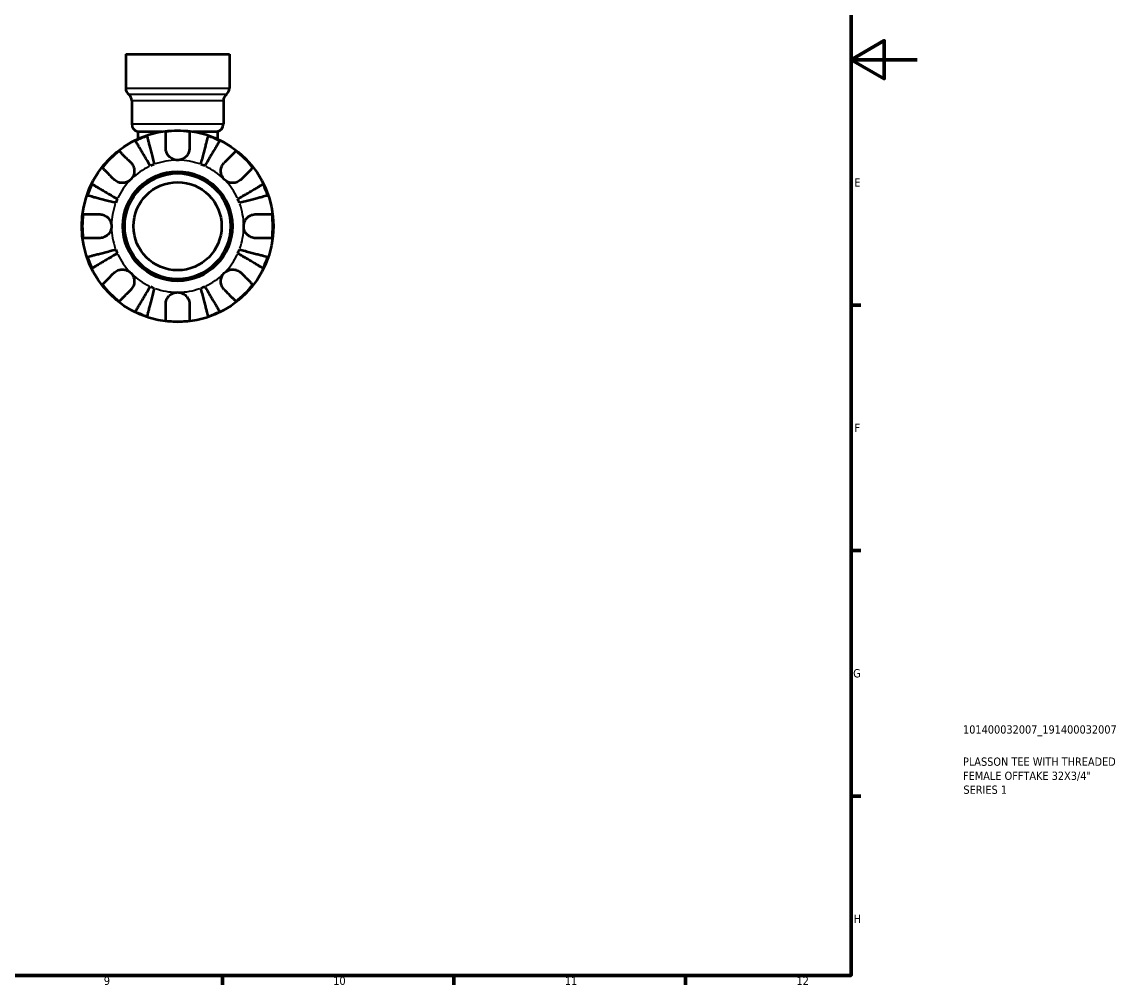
# Model space of a CAD drawing. Header units: millimetres. Extents: x 0 to 904, y 0 to 695.
# Tile 7 of 9: x 570 to 904, y 17 to 308. Entities that reach past the tile are written whole.
import ezdxf

# ---------------------------------------------------------------- set-up
doc = ezdxf.new("R2010")
doc.units = ezdxf.units.MM
for name, color, linetype, lineweight in [('Border (ISO)', 7, 'Continuous', 70), ('Title (ISO)', 7, 'Continuous', 50), ('Visible (ISO)', 7, 'Continuous', 50), ('Visible Narrow (ISO)', 7, 'Continuous', 35)]:
    doc.layers.add(name, color=color, linetype=linetype, lineweight=lineweight)
doc.styles.add('Note Text (ISO)', font='tahoma.ttf')

# ---------------------------------------------------------------- blocks, each defined once
blk = doc.blocks.new('Borders Default Border')
at = {"layer": 'Border (ISO)'}
for p, q in [((821, 222.75), (823.9, 222.75)), ((821, 148.5), (823.9, 148.5)), ((821, 74.25), (823.9, 74.25)), ((630.75, 20), (630.75, 17.1)), ((700.83, 20), (700.83, 17.1)), ((770.92, 20), (770.92, 17.1))]:
    blk.add_line(p, q, dxfattribs=at)
at = {"layer": 'Border (ISO)', "flags": 128}
for points in [[(20, 20), (20, 574), (821, 574), (821, 20), (20, 20)], [(841, 297), (821, 297), (831, 302.77), (831, 291.23), (821, 297)]]:
    blk.add_lwpolyline(points, dxfattribs=at)
at = {"layer": 'Border (ISO)', "color": 232, "true_color": 0xca0064, "char_height": 2.5, "attachment_point": 7, "style": 'Note Text (ISO)'}
for s, insert in [('E', (821.94, 258.63)), ('F', (822, 184.38)), ('G', (821.61, 110.08)), ('H', (821.74, 35.88)), ('9', (594.88, 17.05)), ('10', (664.29, 17.05)), ('11', (734.37, 17.1)), ('12', (804.46, 17.1))]:
    blk.add_mtext(s, dxfattribs=dict(at, insert=insert))
blk = doc.blocks.new('Title Blocks ISO')
at = {"layer": 'Title (ISO)', "color": 232, "true_color": 0xca0064, "style": 'Note Text (ISO)'}
for tag, p in [('PART_NUMBER_001', (33.84, 73.13)), ('DESCRIPTION_001', (33.84, 63.4)), ('DESCRIPTION_002', (33.84, 59.12)), ('DESCRIPTION_003', (33.96, 54.91))]:
    blk.add_attdef(tag, p, '', height=2.5, dxfattribs=at)

msp = doc.modelspace()

# ---------------------------------------------------------------- linework, layer by layer
at = {"layer": 'Visible (ISO)'}
for p, q in [((601.525, 298.627), (632.877, 298.627)), ((601.525, 298.627), (601.525, 288.368)), ((632.877, 298.627), (632.877, 288.368)), ((603.333, 284.602), (603.333, 277.583)), ((631.068, 284.602), (631.068, 277.583)), ((605.142, 275.247), (612.521, 275.247)), ((605.142, 275.247), (605.142, 273.002)), ((621.88, 275.247), (629.259, 275.247)), ((629.259, 275.247), (629.259, 273.002))]:
    msp.add_line(p, q, dxfattribs=at)
for radius in [29, 16.58, 16, 13.333]:
    msp.add_circle((617.201, 246.627), radius, dxfattribs=at)
for centre, radius, start, end in [((603.936, 288.368), 2.412, 180, 231.31781), ((630.465, 288.368), 2.412, 308.68219, 0), ((600.922, 284.602), 2.412, 0, 51.31781), ((633.48, 284.602), 2.412, 128.68219, 180), ((605.745, 277.583), 2.412, 180, 255.52249), ((628.656, 277.583), 2.412, 284.47751, 0), ((617.201, 246.627), 28.818, 108.77511, 116.22489), ((617.201, 246.627), 28.818, 82.82379, 97.17621), ((617.201, 246.627), 28.818, 63.77511, 71.22489), ((617.201, 246.627), 28.818, 127.82379, 142.17621), ((617.201, 246.627), 28.818, 37.82379, 52.17621), ((617.201, 246.627), 20, 110.66622, 114.33378), ((617.201, 246.627), 20, 65.66622, 69.33378), ((617.201, 246.627), 28.818, 153.77511, 161.22489), ((617.201, 246.627), 28.818, 18.77511, 26.22489), ((617.201, 246.627), 20, 155.66622, 159.33378), ((617.201, 246.627), 20, 20.66622, 24.33378), ((617.201, 246.627), 28.818, 172.82379, 187.17621), ((617.201, 246.627), 28.818, 352.82379, 7.17621), ((617.201, 246.627), 28.818, 198.77511, 206.22489), ((617.201, 246.627), 20, 200.66622, 204.33378), ((617.201, 246.627), 20, 335.66622, 339.33378), ((617.201, 246.627), 28.818, 333.77511, 341.22489), ((617.201, 246.627), 28.818, 217.82379, 232.17621), ((617.201, 246.627), 20, 245.66622, 249.33378), ((617.201, 246.627), 20, 290.66622, 294.33378), ((617.201, 246.627), 28.818, 307.82379, 322.17621), ((617.201, 246.627), 28.818, 243.77511, 251.22489), ((617.201, 246.627), 28.818, 288.77511, 296.22489), ((617.201, 246.627), 28.818, 262.82379, 277.17621)]:
    msp.add_arc(centre, radius, start, end, dxfattribs=at)
for points, knots in [([(607.925, 273.912), (607.955, 273.798), (608, 273.626), (608.105, 273.219), (608.176, 272.945), (608.344, 272.293), (608.442, 271.914), (608.639, 271.152), (608.757, 270.698), (609.01, 269.72), (609.145, 269.196), (609.403, 268.197), (609.55, 267.631), (609.849, 266.473), (610.002, 265.882), (610.142, 265.341)], [0.1707461, 0.1707461, 0.1707461, 0.1707461, 0.33284, 0.33284, 0.4994944, 0.4994944, 0.6661487, 0.6661487, 0.8332087, 0.8332087, 1.0002688, 1.0002688, 1.1679728, 1.1679728, 1.3356767, 1.3356767, 1.3356767, 1.3356767]), ([(613.601, 270.227), (613.601, 270.615), (613.601, 271.008), (613.601, 271.89), (613.601, 272.362), (613.601, 273.153), (613.601, 273.544), (613.601, 274.22), (613.601, 274.504), (613.601, 274.924), (613.601, 275.102), (613.601, 275.22)], [4.42788405, 4.42788405, 4.42788405, 4.42788405, 4.5512464, 4.5512464, 4.71913293, 4.71913293, 4.88586959, 4.88586959, 5.05260626, 5.05260626, 5.21400469, 5.21400469, 5.21400469, 5.21400469]), ([(620.801, 275.22), (620.801, 275.102), (620.801, 274.924), (620.801, 274.504), (620.801, 274.22), (620.801, 273.544), (620.801, 273.153), (620.801, 272.362), (620.801, 271.89), (620.801, 271.008), (620.801, 270.615), (620.801, 270.227)], [0.17075309, 0.17075309, 0.17075309, 0.17075309, 0.33215152, 0.33215152, 0.49888818, 0.49888818, 0.66562485, 0.66562485, 0.83351137, 0.83351137, 0.95687373, 0.95687373, 0.95687373, 0.95687373]), ([(624.259, 265.341), (624.399, 265.882), (624.552, 266.473), (624.851, 267.631), (624.998, 268.197), (625.256, 269.196), (625.392, 269.72), (625.645, 270.698), (625.762, 271.152), (625.959, 271.914), (626.057, 272.293), (626.226, 272.945), (626.297, 273.219), (626.402, 273.626), (626.446, 273.798), (626.476, 273.912)], [4.0142509, 4.0142509, 4.0142509, 4.0142509, 4.1819549, 4.1819549, 4.3496588, 4.3496588, 4.5167189, 4.5167189, 4.6837789, 4.6837789, 4.8504333, 4.8504333, 5.0170876, 5.0170876, 5.1791816, 5.1791816, 5.1791816, 5.1791816]), ([(608.96, 264.851), (608.676, 265.332), (608.366, 265.858), (607.759, 266.889), (607.462, 267.393), (606.939, 268.282), (606.664, 268.748), (606.151, 269.619), (605.913, 270.023), (605.513, 270.701), (605.315, 271.038), (604.973, 271.619), (604.829, 271.863), (604.616, 272.224), (604.526, 272.377), (604.466, 272.479)], [4.0142509, 4.0142509, 4.0142509, 4.0142509, 4.1819549, 4.1819549, 4.3496588, 4.3496588, 4.5167189, 4.5167189, 4.6837789, 4.6837789, 4.8504333, 4.8504333, 5.0170876, 5.0170876, 5.1791816, 5.1791816, 5.1791816, 5.1791816]), ([(629.935, 272.479), (629.875, 272.377), (629.785, 272.224), (629.572, 271.863), (629.428, 271.619), (629.086, 271.038), (628.888, 270.701), (628.488, 270.023), (628.25, 269.619), (627.737, 268.748), (627.463, 268.282), (626.939, 267.393), (626.642, 266.889), (626.035, 265.858), (625.725, 265.332), (625.442, 264.851)], [0.1707461, 0.1707461, 0.1707461, 0.1707461, 0.33284, 0.33284, 0.4994944, 0.4994944, 0.6661487, 0.6661487, 0.8332087, 0.8332087, 1.0002688, 1.0002688, 1.1679728, 1.1679728, 1.3356767, 1.3356767, 1.3356767, 1.3356767]), ([(599.528, 269.391), (599.612, 269.307), (599.738, 269.182), (600.035, 268.885), (600.235, 268.684), (600.713, 268.206), (600.99, 267.929), (601.549, 267.37), (601.883, 267.036), (602.507, 266.413), (602.784, 266.135), (603.059, 265.861)], [0.17075309, 0.17075309, 0.17075309, 0.17075309, 0.33215152, 0.33215152, 0.49888818, 0.49888818, 0.66562485, 0.66562485, 0.83351137, 0.83351137, 0.95687373, 0.95687373, 0.95687373, 0.95687373]), ([(617.201, 266.627), (616.908, 266.627), (616.616, 266.663), (616.02, 266.811), (615.719, 266.931), (615.036, 267.314), (614.682, 267.615), (614.198, 268.217), (614.036, 268.483), (613.832, 268.943), (613.768, 269.126), (613.675, 269.48), (613.643, 269.651), (613.608, 269.957), (613.601, 270.093), (613.601, 270.227)], [0, 0, 0, 0, 0.08783311, 0.08783311, 0.18435408, 0.18435408, 0.32279749, 0.32279749, 0.41754463, 0.41754463, 0.47774931, 0.47774931, 0.53276241, 0.53276241, 0.57681269, 0.57681269, 0.57681269, 0.57681269]), ([(620.801, 270.227), (620.801, 270.224), (620.801, 270.22), (620.8, 270.027), (620.785, 269.836), (620.725, 269.475), (620.685, 269.306), (620.567, 268.934), (620.484, 268.734), (620.203, 268.204), (619.971, 267.895), (619.371, 267.321), (618.996, 267.076), (618.148, 266.722), (617.677, 266.627), (617.201, 266.627)], [-0.58332629, -0.58332629, -0.58332629, -0.58332629, -0.58206847, -0.58206847, -0.51861604, -0.51861604, -0.4628074, -0.4628074, -0.39473272, -0.39473272, -0.27692423, -0.27692423, -0.14288351, -0.14288351, 0, 0, 0, 0]), ([(631.343, 265.861), (631.617, 266.135), (631.895, 266.413), (632.518, 267.036), (632.852, 267.37), (633.411, 267.929), (633.688, 268.206), (634.166, 268.684), (634.367, 268.885), (634.664, 269.182), (634.789, 269.307), (634.873, 269.391)], [4.42788405, 4.42788405, 4.42788405, 4.42788405, 4.5512464, 4.5512464, 4.71913293, 4.71913293, 4.88586959, 4.88586959, 5.05260626, 5.05260626, 5.21400469, 5.21400469, 5.21400469, 5.21400469]), ([(597.967, 260.77), (597.693, 261.044), (597.416, 261.321), (596.792, 261.945), (596.458, 262.279), (595.899, 262.838), (595.622, 263.115), (595.144, 263.593), (594.943, 263.794), (594.646, 264.091), (594.521, 264.216), (594.437, 264.3)], [4.42788405, 4.42788405, 4.42788405, 4.42788405, 4.5512464, 4.5512464, 4.71913293, 4.71913293, 4.88586959, 4.88586959, 5.05260626, 5.05260626, 5.21400469, 5.21400469, 5.21400469, 5.21400469]), ([(603.059, 265.861), (603.147, 265.772), (603.232, 265.678), (603.457, 265.4), (603.586, 265.206), (603.811, 264.779), (603.905, 264.547), (604.071, 263.967), (604.118, 263.615), (604.105, 262.808), (604.014, 262.363), (603.661, 261.506), (603.395, 261.106), (603.059, 260.77)], [-0.58004807, -0.58004807, -0.58004807, -0.58004807, -0.5384523, -0.5384523, -0.46383793, -0.46383793, -0.3862639, -0.3862639, -0.27840269, -0.27840269, -0.14277912, -0.14277912, 0, 0, 0, 0]), ([(631.343, 260.77), (631.16, 260.953), (630.997, 261.155), (630.708, 261.607), (630.586, 261.856), (630.364, 262.485), (630.295, 262.87), (630.283, 263.624), (630.333, 263.985), (630.505, 264.57), (630.599, 264.799), (630.827, 265.224), (630.957, 265.418), (631.179, 265.689), (631.259, 265.777), (631.343, 265.861)], [0, 0, 0, 0, 0.07774953, 0.07774953, 0.16081914, 0.16081914, 0.27783798, 0.27783798, 0.3882896, 0.3882896, 0.46542959, 0.46542959, 0.54035429, 0.54035429, 0.57953204, 0.57953204, 0.57953204, 0.57953204]), ([(639.964, 264.3), (639.881, 264.216), (639.755, 264.091), (639.458, 263.794), (639.257, 263.593), (638.779, 263.115), (638.502, 262.838), (637.943, 262.279), (637.609, 261.945), (636.986, 261.321), (636.708, 261.044), (636.434, 260.77)], [0.17075309, 0.17075309, 0.17075309, 0.17075309, 0.33215152, 0.33215152, 0.49888818, 0.49888818, 0.66562485, 0.66562485, 0.83351137, 0.83351137, 0.95687373, 0.95687373, 0.95687373, 0.95687373]), ([(603.059, 260.77), (602.875, 260.586), (602.673, 260.423), (602.221, 260.134), (601.972, 260.012), (601.344, 259.791), (600.958, 259.722), (600.205, 259.71), (599.844, 259.76), (599.258, 259.932), (599.029, 260.026), (598.604, 260.254), (598.41, 260.384), (598.139, 260.606), (598.051, 260.686), (597.967, 260.77)], [0, 0, 0, 0, 0.07774953, 0.07774953, 0.16081914, 0.16081914, 0.27783798, 0.27783798, 0.3882896, 0.3882896, 0.46542959, 0.46542959, 0.54035429, 0.54035429, 0.57953204, 0.57953204, 0.57953204, 0.57953204]), ([(636.434, 260.77), (636.345, 260.681), (636.251, 260.596), (635.973, 260.371), (635.779, 260.242), (635.352, 260.017), (635.121, 259.923), (634.54, 259.757), (634.188, 259.71), (633.381, 259.723), (632.936, 259.814), (632.079, 260.167), (631.679, 260.433), (631.343, 260.77)], [-0.58004807, -0.58004807, -0.58004807, -0.58004807, -0.5384523, -0.5384523, -0.46383793, -0.46383793, -0.3862639, -0.3862639, -0.27840269, -0.27840269, -0.14277912, -0.14277912, 0, 0, 0, 0]), ([(591.349, 259.362), (591.451, 259.302), (591.604, 259.212), (591.966, 258.999), (592.21, 258.855), (592.79, 258.513), (593.127, 258.315), (593.805, 257.915), (594.21, 257.677), (595.08, 257.164), (595.546, 256.89), (596.435, 256.366), (596.939, 256.069), (597.97, 255.462), (598.496, 255.152), (598.977, 254.868)], [0.1707461, 0.1707461, 0.1707461, 0.1707461, 0.33284, 0.33284, 0.4994944, 0.4994944, 0.6661487, 0.6661487, 0.8332087, 0.8332087, 1.0002688, 1.0002688, 1.1679728, 1.1679728, 1.3356767, 1.3356767, 1.3356767, 1.3356767]), ([(635.424, 254.868), (635.906, 255.152), (636.432, 255.462), (637.462, 256.069), (637.966, 256.366), (638.855, 256.89), (639.321, 257.164), (640.192, 257.677), (640.596, 257.915), (641.275, 258.315), (641.611, 258.513), (642.192, 258.855), (642.436, 258.999), (642.798, 259.212), (642.951, 259.302), (643.053, 259.362)], [4.0142509, 4.0142509, 4.0142509, 4.0142509, 4.1819549, 4.1819549, 4.3496588, 4.3496588, 4.5167189, 4.5167189, 4.6837789, 4.6837789, 4.8504333, 4.8504333, 5.0170876, 5.0170876, 5.1791816, 5.1791816, 5.1791816, 5.1791816]), ([(598.488, 253.686), (597.946, 253.826), (597.355, 253.979), (596.198, 254.278), (595.631, 254.425), (594.632, 254.683), (594.109, 254.818), (593.13, 255.071), (592.676, 255.189), (591.914, 255.386), (591.536, 255.484), (590.883, 255.653), (590.609, 255.724), (590.202, 255.829), (590.03, 255.873), (589.916, 255.903)], [4.0142509, 4.0142509, 4.0142509, 4.0142509, 4.1819549, 4.1819549, 4.3496588, 4.3496588, 4.5167189, 4.5167189, 4.6837789, 4.6837789, 4.8504333, 4.8504333, 5.0170876, 5.0170876, 5.1791816, 5.1791816, 5.1791816, 5.1791816]), ([(644.485, 255.903), (644.371, 255.873), (644.199, 255.829), (643.792, 255.724), (643.518, 255.653), (642.866, 255.484), (642.488, 255.386), (641.725, 255.189), (641.271, 255.071), (640.293, 254.818), (639.769, 254.683), (638.77, 254.425), (638.204, 254.278), (637.046, 253.979), (636.455, 253.826), (635.914, 253.686)], [0.1707461, 0.1707461, 0.1707461, 0.1707461, 0.33284, 0.33284, 0.4994944, 0.4994944, 0.6661487, 0.6661487, 0.8332087, 0.8332087, 1.0002688, 1.0002688, 1.1679728, 1.1679728, 1.3356767, 1.3356767, 1.3356767, 1.3356767]), ([(588.608, 250.227), (588.726, 250.227), (588.904, 250.227), (589.324, 250.227), (589.608, 250.227), (590.284, 250.227), (590.675, 250.227), (591.466, 250.227), (591.938, 250.227), (592.82, 250.227), (593.213, 250.227), (593.601, 250.227)], [0.17075309, 0.17075309, 0.17075309, 0.17075309, 0.33215152, 0.33215152, 0.49888818, 0.49888818, 0.66562485, 0.66562485, 0.83351137, 0.83351137, 0.95687373, 0.95687373, 0.95687373, 0.95687373]), ([(593.601, 250.227), (593.744, 250.227), (593.888, 250.219), (594.248, 250.175), (594.462, 250.13), (594.903, 249.992), (595.127, 249.897), (595.653, 249.607), (595.939, 249.388), (596.501, 248.806), (596.75, 248.428), (597.107, 247.574), (597.201, 247.103), (597.201, 246.627)], [-0.57647647, -0.57647647, -0.57647647, -0.57647647, -0.52968676, -0.52968676, -0.46054026, -0.46054026, -0.38562403, -0.38562403, -0.27730827, -0.27730827, -0.14258086, -0.14258086, 0, 0, 0, 0]), ([(637.201, 246.627), (637.201, 246.908), (637.233, 247.187), (637.368, 247.755), (637.476, 248.04), (637.834, 248.719), (638.127, 249.081), (638.721, 249.584), (638.989, 249.754), (639.481, 249.985), (639.697, 250.061), (640.14, 250.174), (640.366, 250.208), (640.66, 250.225), (640.731, 250.227), (640.801, 250.227)], [-2.49913258, -2.49913258, -2.49913258, -2.49913258, -2.41505436, -2.41505436, -2.32384732, -2.32384732, -2.1841143, -2.1841143, -2.08674766, -2.08674766, -2.01440674, -2.01440674, -1.93994266, -1.93994266, -1.91637503, -1.91637503, -1.91637503, -1.91637503]), ([(640.801, 250.227), (641.188, 250.227), (641.581, 250.227), (642.463, 250.227), (642.935, 250.227), (643.726, 250.227), (644.118, 250.227), (644.793, 250.227), (645.077, 250.227), (645.497, 250.227), (645.675, 250.227), (645.793, 250.227)], [4.42788405, 4.42788405, 4.42788405, 4.42788405, 4.5512464, 4.5512464, 4.71913293, 4.71913293, 4.88586959, 4.88586959, 5.05260626, 5.05260626, 5.21400469, 5.21400469, 5.21400469, 5.21400469]), ([(597.201, 246.627), (597.201, 246.347), (597.168, 246.068), (597.033, 245.5), (596.926, 245.214), (596.568, 244.536), (596.275, 244.174), (595.68, 243.671), (595.413, 243.501), (594.92, 243.27), (594.705, 243.193), (594.261, 243.081), (594.036, 243.047), (593.741, 243.03), (593.671, 243.027), (593.601, 243.027)], [-2.49913258, -2.49913258, -2.49913258, -2.49913258, -2.41505436, -2.41505436, -2.32384732, -2.32384732, -2.1841143, -2.1841143, -2.08674766, -2.08674766, -2.01440674, -2.01440674, -1.93994266, -1.93994266, -1.91637503, -1.91637503, -1.91637503, -1.91637503]), ([(640.801, 243.027), (640.658, 243.027), (640.513, 243.036), (640.154, 243.079), (639.939, 243.125), (639.498, 243.263), (639.274, 243.358), (638.749, 243.648), (638.463, 243.866), (637.9, 244.449), (637.651, 244.827), (637.295, 245.681), (637.201, 246.152), (637.201, 246.627)], [-0.57647647, -0.57647647, -0.57647647, -0.57647647, -0.52968676, -0.52968676, -0.46054026, -0.46054026, -0.38562403, -0.38562403, -0.27730827, -0.27730827, -0.14258086, -0.14258086, 0, 0, 0, 0]), ([(593.601, 243.027), (593.213, 243.027), (592.82, 243.027), (591.938, 243.027), (591.466, 243.027), (590.675, 243.027), (590.284, 243.027), (589.608, 243.027), (589.324, 243.027), (588.904, 243.027), (588.726, 243.027), (588.608, 243.027)], [4.42788405, 4.42788405, 4.42788405, 4.42788405, 4.5512464, 4.5512464, 4.71913293, 4.71913293, 4.88586959, 4.88586959, 5.05260626, 5.05260626, 5.21400469, 5.21400469, 5.21400469, 5.21400469]), ([(645.793, 243.027), (645.675, 243.027), (645.497, 243.027), (645.077, 243.027), (644.793, 243.027), (644.118, 243.027), (643.726, 243.027), (642.935, 243.027), (642.463, 243.027), (641.581, 243.027), (641.188, 243.027), (640.801, 243.027)], [0.17075309, 0.17075309, 0.17075309, 0.17075309, 0.33215152, 0.33215152, 0.49888818, 0.49888818, 0.66562485, 0.66562485, 0.83351137, 0.83351137, 0.95687373, 0.95687373, 0.95687373, 0.95687373]), ([(589.916, 237.352), (590.03, 237.382), (590.202, 237.426), (590.609, 237.531), (590.883, 237.602), (591.536, 237.771), (591.914, 237.869), (592.676, 238.066), (593.13, 238.183), (594.109, 238.436), (594.632, 238.572), (595.631, 238.83), (596.198, 238.977), (597.355, 239.276), (597.946, 239.429), (598.488, 239.569)], [0.1707461, 0.1707461, 0.1707461, 0.1707461, 0.33284, 0.33284, 0.4994944, 0.4994944, 0.6661487, 0.6661487, 0.8332087, 0.8332087, 1.0002688, 1.0002688, 1.1679728, 1.1679728, 1.3356767, 1.3356767, 1.3356767, 1.3356767]), ([(598.977, 238.386), (598.496, 238.103), (597.97, 237.793), (596.939, 237.186), (596.435, 236.889), (595.546, 236.365), (595.08, 236.091), (594.21, 235.578), (593.805, 235.34), (593.127, 234.94), (592.79, 234.742), (592.21, 234.4), (591.966, 234.256), (591.604, 234.043), (591.451, 233.953), (591.349, 233.893)], [4.0142509, 4.0142509, 4.0142509, 4.0142509, 4.1819549, 4.1819549, 4.3496588, 4.3496588, 4.5167189, 4.5167189, 4.6837789, 4.6837789, 4.8504333, 4.8504333, 5.0170876, 5.0170876, 5.1791816, 5.1791816, 5.1791816, 5.1791816]), ([(643.053, 233.893), (642.951, 233.953), (642.798, 234.043), (642.436, 234.256), (642.192, 234.4), (641.611, 234.742), (641.275, 234.94), (640.596, 235.34), (640.192, 235.578), (639.321, 236.091), (638.855, 236.365), (637.966, 236.889), (637.462, 237.186), (636.432, 237.793), (635.906, 238.103), (635.424, 238.386)], [0.1707461, 0.1707461, 0.1707461, 0.1707461, 0.33284, 0.33284, 0.4994944, 0.4994944, 0.6661487, 0.6661487, 0.8332087, 0.8332087, 1.0002688, 1.0002688, 1.1679728, 1.1679728, 1.3356767, 1.3356767, 1.3356767, 1.3356767]), ([(635.914, 239.569), (636.455, 239.429), (637.046, 239.276), (638.204, 238.977), (638.77, 238.83), (639.769, 238.572), (640.293, 238.436), (641.271, 238.183), (641.725, 238.066), (642.488, 237.869), (642.866, 237.771), (643.518, 237.602), (643.792, 237.531), (644.199, 237.426), (644.371, 237.382), (644.485, 237.352)], [4.0142509, 4.0142509, 4.0142509, 4.0142509, 4.1819549, 4.1819549, 4.3496588, 4.3496588, 4.5167189, 4.5167189, 4.6837789, 4.6837789, 4.8504333, 4.8504333, 5.0170876, 5.0170876, 5.1791816, 5.1791816, 5.1791816, 5.1791816]), ([(594.437, 228.955), (594.521, 229.039), (594.646, 229.164), (594.943, 229.461), (595.144, 229.662), (595.622, 230.14), (595.899, 230.417), (596.458, 230.976), (596.792, 231.31), (597.416, 231.934), (597.693, 232.211), (597.967, 232.485)], [0.17075309, 0.17075309, 0.17075309, 0.17075309, 0.33215152, 0.33215152, 0.49888818, 0.49888818, 0.66562485, 0.66562485, 0.83351137, 0.83351137, 0.95687373, 0.95687373, 0.95687373, 0.95687373]), ([(597.967, 232.485), (598.056, 232.574), (598.15, 232.659), (598.428, 232.883), (598.622, 233.013), (599.049, 233.238), (599.281, 233.332), (599.861, 233.498), (600.214, 233.545), (601.02, 233.532), (601.465, 233.441), (602.322, 233.088), (602.722, 232.822), (603.059, 232.485)], [-0.58004807, -0.58004807, -0.58004807, -0.58004807, -0.5384523, -0.5384523, -0.46383793, -0.46383793, -0.3862639, -0.3862639, -0.27840269, -0.27840269, -0.14277912, -0.14277912, 0, 0, 0, 0]), ([(603.059, 232.485), (603.242, 232.302), (603.405, 232.1), (603.694, 231.648), (603.816, 231.399), (604.037, 230.77), (604.106, 230.385), (604.118, 229.631), (604.068, 229.27), (603.897, 228.685), (603.802, 228.456), (603.575, 228.031), (603.444, 227.837), (603.222, 227.566), (603.142, 227.478), (603.059, 227.394)], [0, 0, 0, 0, 0.07774953, 0.07774953, 0.16081914, 0.16081914, 0.27783798, 0.27783798, 0.3882896, 0.3882896, 0.46542959, 0.46542959, 0.54035429, 0.54035429, 0.57953204, 0.57953204, 0.57953204, 0.57953204]), ([(631.343, 227.394), (631.254, 227.483), (631.169, 227.577), (630.945, 227.855), (630.816, 228.049), (630.59, 228.476), (630.496, 228.708), (630.331, 229.288), (630.283, 229.64), (630.296, 230.447), (630.387, 230.892), (630.74, 231.749), (631.006, 232.149), (631.343, 232.485)], [-0.58004807, -0.58004807, -0.58004807, -0.58004807, -0.5384523, -0.5384523, -0.46383793, -0.46383793, -0.3862639, -0.3862639, -0.27840269, -0.27840269, -0.14277912, -0.14277912, 0, 0, 0, 0]), ([(631.343, 232.485), (631.526, 232.669), (631.729, 232.832), (632.18, 233.121), (632.429, 233.242), (633.058, 233.464), (633.443, 233.533), (634.197, 233.545), (634.558, 233.495), (635.143, 233.323), (635.372, 233.229), (635.797, 233.001), (635.991, 232.871), (636.262, 232.649), (636.351, 232.569), (636.434, 232.485)], [0, 0, 0, 0, 0.07774953, 0.07774953, 0.16081914, 0.16081914, 0.27783798, 0.27783798, 0.3882896, 0.3882896, 0.46542959, 0.46542959, 0.54035429, 0.54035429, 0.57953204, 0.57953204, 0.57953204, 0.57953204]), ([(636.434, 232.485), (636.708, 232.211), (636.986, 231.934), (637.609, 231.31), (637.943, 230.976), (638.502, 230.417), (638.779, 230.14), (639.257, 229.662), (639.458, 229.461), (639.755, 229.164), (639.881, 229.039), (639.964, 228.955)], [4.42788405, 4.42788405, 4.42788405, 4.42788405, 4.5512464, 4.5512464, 4.71913293, 4.71913293, 4.88586959, 4.88586959, 5.05260626, 5.05260626, 5.21400469, 5.21400469, 5.21400469, 5.21400469]), ([(603.059, 227.394), (602.784, 227.12), (602.507, 226.842), (601.883, 226.219), (601.549, 225.885), (600.99, 225.326), (600.713, 225.049), (600.235, 224.571), (600.035, 224.37), (599.738, 224.073), (599.612, 223.948), (599.528, 223.864)], [4.42788405, 4.42788405, 4.42788405, 4.42788405, 4.5512464, 4.5512464, 4.71913293, 4.71913293, 4.88586959, 4.88586959, 5.05260626, 5.05260626, 5.21400469, 5.21400469, 5.21400469, 5.21400469]), ([(604.466, 220.776), (604.526, 220.877), (604.616, 221.031), (604.829, 221.392), (604.973, 221.636), (605.315, 222.217), (605.513, 222.554), (605.913, 223.232), (606.151, 223.636), (606.664, 224.507), (606.939, 224.973), (607.462, 225.862), (607.759, 226.366), (608.366, 227.397), (608.676, 227.923), (608.96, 228.404)], [0.1707461, 0.1707461, 0.1707461, 0.1707461, 0.33284, 0.33284, 0.4994944, 0.4994944, 0.6661487, 0.6661487, 0.8332087, 0.8332087, 1.0002688, 1.0002688, 1.1679728, 1.1679728, 1.3356767, 1.3356767, 1.3356767, 1.3356767]), ([(610.142, 227.914), (610.002, 227.373), (609.849, 226.782), (609.55, 225.624), (609.403, 225.058), (609.145, 224.059), (609.01, 223.535), (608.757, 222.557), (608.639, 222.103), (608.442, 221.341), (608.344, 220.962), (608.176, 220.31), (608.105, 220.036), (608, 219.629), (607.955, 219.457), (607.925, 219.343)], [4.0142509, 4.0142509, 4.0142509, 4.0142509, 4.1819549, 4.1819549, 4.3496588, 4.3496588, 4.5167189, 4.5167189, 4.6837789, 4.6837789, 4.8504333, 4.8504333, 5.0170876, 5.0170876, 5.1791816, 5.1791816, 5.1791816, 5.1791816]), ([(626.476, 219.343), (626.446, 219.457), (626.402, 219.629), (626.297, 220.036), (626.226, 220.31), (626.057, 220.962), (625.959, 221.341), (625.762, 222.103), (625.645, 222.557), (625.392, 223.535), (625.256, 224.059), (624.998, 225.058), (624.851, 225.624), (624.552, 226.782), (624.399, 227.373), (624.259, 227.914)], [0.1707461, 0.1707461, 0.1707461, 0.1707461, 0.33284, 0.33284, 0.4994944, 0.4994944, 0.6661487, 0.6661487, 0.8332087, 0.8332087, 1.0002688, 1.0002688, 1.1679728, 1.1679728, 1.3356767, 1.3356767, 1.3356767, 1.3356767]), ([(625.442, 228.404), (625.725, 227.923), (626.035, 227.397), (626.642, 226.366), (626.939, 225.862), (627.463, 224.973), (627.737, 224.507), (628.25, 223.636), (628.488, 223.232), (628.888, 222.554), (629.086, 222.217), (629.428, 221.636), (629.572, 221.392), (629.785, 221.031), (629.875, 220.877), (629.935, 220.776)], [4.0142509, 4.0142509, 4.0142509, 4.0142509, 4.1819549, 4.1819549, 4.3496588, 4.3496588, 4.5167189, 4.5167189, 4.6837789, 4.6837789, 4.8504333, 4.8504333, 5.0170876, 5.0170876, 5.1791816, 5.1791816, 5.1791816, 5.1791816]), ([(634.873, 223.864), (634.789, 223.948), (634.664, 224.073), (634.367, 224.37), (634.166, 224.571), (633.688, 225.049), (633.411, 225.326), (632.852, 225.885), (632.518, 226.219), (631.895, 226.842), (631.617, 227.12), (631.343, 227.394)], [0.17075309, 0.17075309, 0.17075309, 0.17075309, 0.33215152, 0.33215152, 0.49888818, 0.49888818, 0.66562485, 0.66562485, 0.83351137, 0.83351137, 0.95687373, 0.95687373, 0.95687373, 0.95687373]), ([(613.601, 223.027), (613.601, 223.171), (613.609, 223.315), (613.653, 223.674), (613.698, 223.889), (613.836, 224.33), (613.931, 224.554), (614.222, 225.08), (614.44, 225.366), (615.022, 225.928), (615.4, 226.177), (616.255, 226.533), (616.725, 226.627), (617.201, 226.627)], [-0.57647647, -0.57647647, -0.57647647, -0.57647647, -0.52968676, -0.52968676, -0.46054026, -0.46054026, -0.38562403, -0.38562403, -0.27730827, -0.27730827, -0.14258086, -0.14258086, 0, 0, 0, 0]), ([(617.201, 226.627), (617.481, 226.627), (617.76, 226.595), (618.329, 226.46), (618.614, 226.352), (619.292, 225.994), (619.654, 225.702), (620.157, 225.107), (620.327, 224.84), (620.558, 224.347), (620.635, 224.131), (620.747, 223.688), (620.781, 223.462), (620.799, 223.168), (620.801, 223.098), (620.801, 223.027)], [-2.49913258, -2.49913258, -2.49913258, -2.49913258, -2.41505436, -2.41505436, -2.32384732, -2.32384732, -2.1841143, -2.1841143, -2.08674766, -2.08674766, -2.01440674, -2.01440674, -1.93994266, -1.93994266, -1.91637503, -1.91637503, -1.91637503, -1.91637503]), ([(613.601, 218.035), (613.601, 218.153), (613.601, 218.331), (613.601, 218.751), (613.601, 219.035), (613.601, 219.711), (613.601, 220.102), (613.601, 220.893), (613.601, 221.365), (613.601, 222.247), (613.601, 222.64), (613.601, 223.027)], [0.17075309, 0.17075309, 0.17075309, 0.17075309, 0.33215152, 0.33215152, 0.49888818, 0.49888818, 0.66562485, 0.66562485, 0.83351137, 0.83351137, 0.95687373, 0.95687373, 0.95687373, 0.95687373]), ([(620.801, 223.027), (620.801, 222.64), (620.801, 222.247), (620.801, 221.365), (620.801, 220.893), (620.801, 220.102), (620.801, 219.711), (620.801, 219.035), (620.801, 218.751), (620.801, 218.331), (620.801, 218.153), (620.801, 218.035)], [4.42788405, 4.42788405, 4.42788405, 4.42788405, 4.5512464, 4.5512464, 4.71913293, 4.71913293, 4.88586959, 4.88586959, 5.05260626, 5.05260626, 5.21400469, 5.21400469, 5.21400469, 5.21400469])]:
    msp.add_open_spline(points, degree=3, knots=knots, dxfattribs=at)
at = {"layer": 'Visible Narrow (ISO)'}
for p, q in [((601.718, 288.368), (632.684, 288.368)), ((631.79, 286.485), (602.611, 286.485)), ((630.897, 284.602), (603.504, 284.602)), ((603.504, 277.583), (630.897, 277.583))]:
    msp.add_line(p, q, dxfattribs=at)
for start, end in [(115.36709, 133.96669), (91.03331, 109.63291), (70.36709, 88.96669), (46.03331, 64.63291), (136.03331, 154.63291), (25.36709, 43.96669), (160.36709, 178.96669), (1.03331, 19.63291), (181.03331, 199.63291), (340.36709, 358.96669), (205.36709, 223.96669), (316.03331, 334.63291), (226.03331, 244.63291), (295.36709, 313.96669), (250.36709, 268.96669), (271.03331, 289.63291)]:
    msp.add_arc((617.201, 246.627), 20, start, end, dxfattribs=at)

# ---------------------------------------------------------------- block references
msp.add_blockref('Borders Default Border', (0, 0))
msp.add_blockref('Title Blocks ISO', (821, 20)).add_auto_attribs({'PART_NUMBER_001': '101400032007_191400032007', 'DESCRIPTION_001': 'PLASSON TEE WITH THREADED', 'DESCRIPTION_002': 'FEMALE OFFTAKE 32X3/4"', 'DESCRIPTION_003': 'SERIES 1'})

doc.saveas('drawing.dxf')
